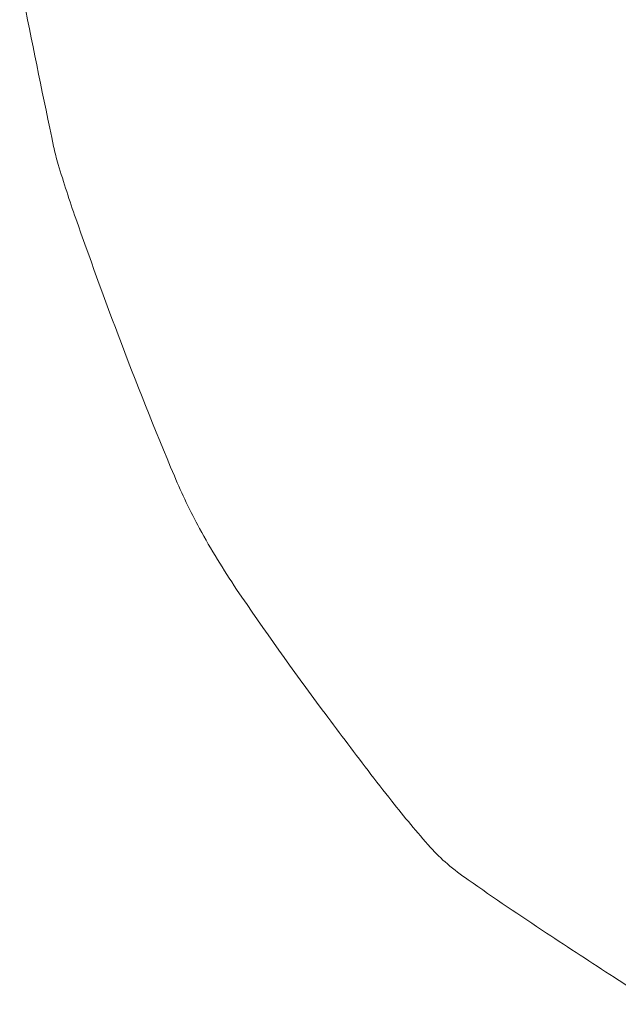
# Model space of a CAD drawing. Header units: metres. Extents: x 0 to 0.185, y 0 to 0.12.
# Tile 140 of 256: x 0.054031 to 0.054441, y 0.113331 to 0.114004. Entities that reach past the tile are written whole.
import ezdxf
from ezdxf.enums import TextEntityAlignment as Align

# ---------------------------------------------------------------- set-up
doc = ezdxf.new("R2010")
doc.units = ezdxf.units.M
doc.header["$MEASUREMENT"] = 0
doc.layers.get('0').update_dxf_attribs({"lineweight": 18})
doc.layers.add('RAM_Logo_HSB', color=7, linetype='Continuous', lineweight=0, true_color=0x009fd6)
doc.styles.add('arial', font='arial.ttf')
doc.styles.add('ROMANS', font='arial.ttf', dxfattribs={"width": 0.8, "height": 0.0009})

# ---------------------------------------------------------------- blocks, each defined once
blk = doc.blocks.new('hsb_logo')
at = {"layer": 'RAM_Logo_HSB', "color": 7}
blk.add_lwpolyline([(0.05117971, 0.00621289, -0.003377), (0.0511519, 0.00623066, -0.002015), (0.05110561, 0.00626093, -0.006365), (0.05105201, 0.00629729, -0.023055), (0.05103782, 0.00630819, -0.035966), (0.05102618, 0.00631954, -0.014154), (0.05099967, 0.00635116, -0.004619), (0.05098345, 0.00637206, -0.002343), (0.05095204, 0.00641369, -0.011618), (0.05089349, 0.006496, -0.024094), (0.05086815, 0.00653762, -0.025052), (0.05085085, 0.00657356, -0.009605), (0.05081234, 0.00667016, -0.005499), (0.0507834, 0.00674965, -0.011932), (0.05077135, 0.00678673, -0.020699), (0.05076822, 0.00679903, -0.002597), (0.0507479, 0.00689806, -0.025885)], format="xyb", dxfattribs=at)
blk = doc.blocks.new('HSB_Stempel_D')
at = {"layer": 'RAM_Logo_HSB'}
blk.add_blockref('hsb_logo', (0.00328636, 0.10711863), dxfattribs=at)
at = {"linetype": 'Continuous', "style": 'ROMANS'}
for tag, p, height in [('BLÄTTER', (0.15292452, 0.1044937), 0.0035), ('BLATT', (0.17189336, 0.1044937), 0.0035), ('PLAN-NR.', (0.15509652, 0.09685956), 0.0035), ('NAME', (0.17227067, 0.08437842), 0.002), ('DATUM', (0.15324946, 0.08398927), 0.002), ('NAME', (0.17227067, 0.07837842), 0.002), ('DATUM', (0.15324946, 0.07798927), 0.002), ('NAME', (0.17227067, 0.06637842), 0.002), ('DATUM', (0.15324946, 0.06598927), 0.002), ('NAME', (0.17227067, 0.06037842), 0.002), ('DATUM', (0.15324946, 0.05998927), 0.002), ('NAME', (0.17227067, 0.05437842), 0.002), ('DATUM', (0.15324946, 0.05398927), 0.002), ('MAßSTAB', (0.00233235, 0.02851972), 0.0035)]:
    blk.add_attdef(tag, p, '', height=height, dxfattribs=at)
at = {"linetype": 'Continuous', "style": 'arial'}
for tag, height, p in [('PLANART', 0.0035, (0.10880451, 0.0419884)), ('BEZIRK', 0.004, (0.10880451, 0.03660926))]:
    blk.add_attdef(tag, text='', height=height, dxfattribs=at).set_placement(p, align=Align.TOP_CENTER)
for tag, height, p in [('BEZEICHNUNG', 0.0045, (0.10902059, 0.02369355)), ('STRECKE', 0.0035, (0.10880451, 0.01477853)), ('KILOMETRIERUNG', 0.0035, (0.10880451, 0.0088888))]:
    blk.add_attdef(tag, text='', height=height, dxfattribs=at).set_placement(p, align=Align.CENTER)

msp = doc.modelspace()

# ---------------------------------------------------------------- block references
at = {"linetype": 'Continuous'}
msp.add_blockref('HSB_Stempel_D', (0, 0), dxfattribs=at)

doc.saveas('drawing.dxf')
